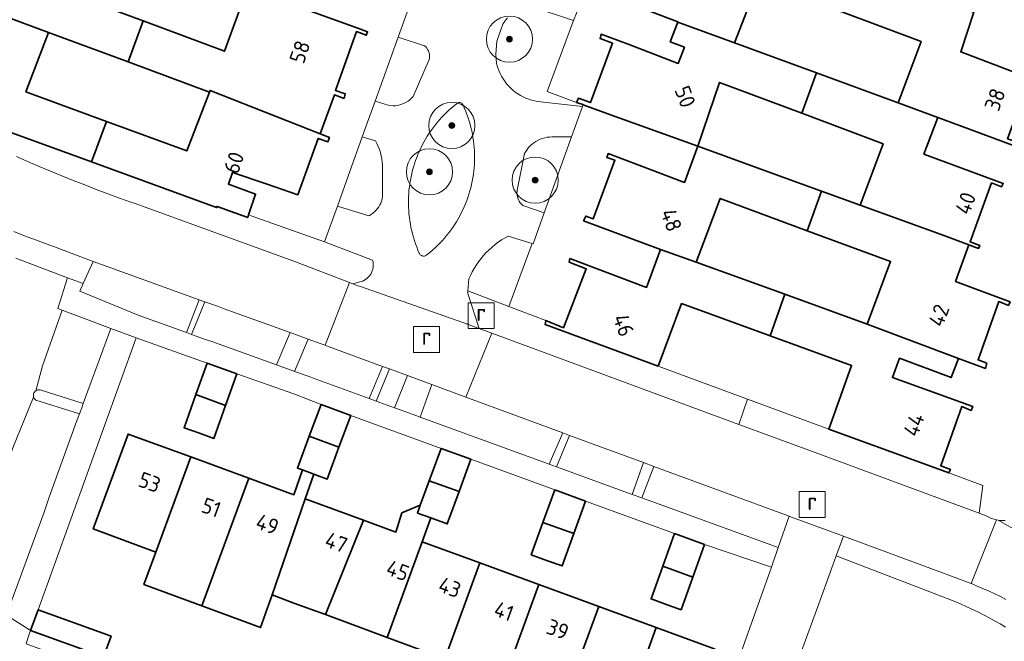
# Model space of a CAD drawing. Extents: x 154222 to 160093, y 456746 to 462495.
# Tile 254 of 256: x 158976 to 159062, y 461161 to 461215. Entities that reach past the tile are written whole.
import ezdxf
from ezdxf.enums import TextEntityAlignment as Align

# ---------------------------------------------------------------- set-up
doc = ezdxf.new("R2010")
doc.units = 0
doc.header["$LTSCALE"] = 0.75
doc.layers.get('0').update_dxf_attribs({"linetype": 'CONTINUOUS'})
for name, color, linetype, lineweight in [('B-XX-GR-BEPLANTING_CULTUUR_BODEMBEDEKKER-GV', 252, 'CONTINUOUS', 18), ('B-XX-GR-BEPLANTING_CULTUUR_HEESTERS-GV', 252, 'CONTINUOUS', 18), ('B-XX-GR-BEPLANTING_CULTUUR_ROOS-GV', 252, 'CONTINUOUS', 18), ('B-XX-GR-BOOM-S', 252, 'CONTINUOUS', 25), ('B-XX-GR-HAAG-GV', 252, 'CONTINUOUS', 13), ('B-XX-OG-BEBOUWING-GV', 6, 'CONTINUOUS', 35), ('B-XX-OG-BEBOUWING-T18', 1, 'CONTINUOUS', 18), ('B-XX-OG-TERREIN_CULTUURSCHEIDING-GV', 252, 'CONTINUOUS', 18), ('B-XX-OG-TERREIN_ERF-GV', 252, 'CONTINUOUS', 18), ('B-XX-RI-GWA_RIOOLPUT-S', 252, 'CONTINUOUS', 25), ('B-XX-VH-VERHARDING_BETONSTRAATSTEEN-GV', 252, 'CONTINUOUS', 18), ('B-XX-VH-VERHARDING_STRAATBAKSTEEN-GV', 252, 'CONTINUOUS', 18), ('B-XX-VH-VERHARDING_TEGEL-GV', 252, 'CONTINUOUS', 18)]:
    doc.layers.add(name, color=color, linetype=linetype, lineweight=lineweight)
doc.styles.add('NLCS-ISO', font='NLCS-ISO.ttf')
doc.styles.add('NLCS-ISO-M-T18', font='NLCS-ISO.ttf', dxfattribs={"height": 1.8})

# ---------------------------------------------------------------- blocks, each defined once
blk = doc.blocks.new('SRI-PUT_INSPECTIEPUT_RIOOLPUT-SO')
at = {"color": 0, "linetype": 'ByBlock', "lineweight": 18}
blk.add_lwpolyline([(-1.125, -1.125), (1.125, -1.125), (1.125, 1.125), (-1.125, 1.125)], close=True, dxfattribs=at)
at = {"color": 0, "linetype": 'ByBlock', "lineweight": 18, "style": 'NLCS-ISO'}
blk.add_text('r', height=1.5, dxfattribs=at).set_placement((0, 0.283), align=Align.MIDDLE_CENTER)
blk = doc.blocks.new('SGR-BOOM_01-SO')
at = {"linetype": 'ByBlock', "lineweight": 18}
h = blk.add_hatch(color=0, dxfattribs=at)
h.dxf.hatch_style = 1
edge = h.paths.add_edge_path()
edge.add_arc((0, 0), 0.25, 0, 360)
at = {"color": 0, "linetype": 'ByBlock', "lineweight": 18}
for radius in [2, 0.25]:
    blk.add_circle((0, 0), radius, dxfattribs=at)

msp = doc.modelspace()

# ---------------------------------------------------------------- linework, layer by layer
at = {"layer": 'B-XX-GR-BEPLANTING_CULTUUR_BODEMBEDEKKER-GV'}
msp.add_lwpolyline([(158983.495, 461159.378), (158977.17, 461161.668), (158976.982, 461161.177), (158976.78, 461160.5), (158986.193, 461157.067), (158986.67, 461158.224)], close=True, dxfattribs=at)
at = {"layer": 'B-XX-GR-BEPLANTING_CULTUUR_HEESTERS-GV'}
for points in [[(159011.323, 461212.389), (159009.027, 461213.125), (159007.036, 461207.591), (159008.179, 461207.231), (159008.591, 461207.177), (159008.788, 461207.19), (159008.982, 461207.219), (159009.174, 461207.264), (159009.362, 461207.325), (159009.544, 461207.4), (159009.719, 461207.49), (159009.887, 461207.594), (159010.045, 461207.711), (159010.194, 461207.84), (159010.331, 461207.981), (159011.725, 461211.207), (159011.739, 461211.277), (159011.754, 461211.415), (159011.752, 461211.553), (159011.735, 461211.689), (159011.702, 461211.823), (159011.653, 461211.953), (159011.59, 461212.075), (159011.514, 461212.19), (159011.424, 461212.295)], [(159014.41, 461207.459), (159014.359, 461207.465), (159014.308, 461207.464), (159014.257, 461207.454), (159014.209, 461207.437), (159014.164, 461207.412), (159014.123, 461207.381), (159014.11, 461207.369), (159013.88, 461207.186), (159013.655, 461206.996), (159013.435, 461206.801), (159013.221, 461206.599), (159013.012, 461206.392), (159012.809, 461206.179), (159012.612, 461205.961), (159012.421, 461205.737), (159012.236, 461205.509), (159012.057, 461205.275), (159011.885, 461205.037), (159011.719, 461204.794), (159011.56, 461204.546), (159011.408, 461204.295), (159011.262, 461204.039), (159011.124, 461203.779), (159010.993, 461203.516), (159010.869, 461203.249), (159010.752, 461202.979), (159010.643, 461202.706), (159010.541, 461202.431), (159010.446, 461202.152), (159010.359, 461201.871), (159010.28, 461201.588), (159010.209, 461201.302), (159010.146, 461201.015), (159010.09, 461200.726), (159010.042, 461200.436), (159010.002, 461200.145), (159009.97, 461199.852), (159009.946, 461199.559), (159009.93, 461199.265), (159009.922, 461198.971), (159009.922, 461198.677), (159009.929, 461198.383), (159009.945, 461198.089), (159009.969, 461197.796), (159010.001, 461197.504), (159010.041, 461197.213), (159010.089, 461196.922), (159010.144, 461196.633), (159010.208, 461196.346), (159010.279, 461196.061), (159010.358, 461195.777), (159010.444, 461195.497), (159010.539, 461195.218), (159010.64, 461194.942), (159010.75, 461194.669), (159010.866, 461194.399), (159010.886, 461194.355), (159010.917, 461194.307), (159010.954, 461194.263), (159010.996, 461194.225), (159011.044, 461194.194), (159011.095, 461194.17), (159011.15, 461194.152), (159011.206, 461194.143), (159011.263, 461194.142), (159011.32, 461194.148), (159011.375, 461194.163), (159011.428, 461194.185), (159011.477, 461194.214), (159011.521, 461194.249), (159011.537, 461194.265), (159011.561, 461194.284), (159011.789, 461194.468), (159012.011, 461194.658), (159012.229, 461194.855), (159012.441, 461195.057), (159012.647, 461195.265), (159012.847, 461195.479), (159013.042, 461195.698), (159013.231, 461195.922), (159013.413, 461196.151), (159013.589, 461196.385), (159013.759, 461196.624), (159013.922, 461196.868), (159014.078, 461197.115), (159014.228, 461197.367), (159014.37, 461197.623), (159014.506, 461197.883), (159014.634, 461198.146), (159014.755, 461198.413), (159014.869, 461198.683), (159014.975, 461198.956), (159015.074, 461199.232), (159015.166, 461199.51), (159015.249, 461199.791), (159015.326, 461200.074), (159015.394, 461200.359), (159015.454, 461200.645), (159015.507, 461200.933), (159015.552, 461201.223), (159015.588, 461201.514), (159015.617, 461201.805), (159015.638, 461202.097), (159015.651, 461202.39), (159015.656, 461202.683), (159015.653, 461202.976), (159015.642, 461203.269), (159015.623, 461203.561), (159015.595, 461203.853), (159015.56, 461204.144), (159015.518, 461204.433), (159015.467, 461204.722), (159015.408, 461205.009), (159015.341, 461205.294), (159015.267, 461205.578), (159015.185, 461205.859), (159015.096, 461206.138), (159014.998, 461206.414), (159014.894, 461206.688), (159014.782, 461206.959), (159014.662, 461207.226), (159014.644, 461207.274), (159014.619, 461207.319), (159014.587, 461207.359), (159014.549, 461207.394), (159014.506, 461207.423), (159014.46, 461207.445)], [(159007.068, 461204.144), (159005.918, 461204.481), (159003.762, 461198.487), (159006.501, 461197.635), (159006.535, 461197.652), (159006.696, 461197.749), (159006.848, 461197.858), (159006.99, 461197.981), (159007.121, 461198.114), (159007.24, 461198.259), (159007.347, 461198.413), (159007.44, 461198.576), (159007.519, 461198.746), (159007.583, 461198.922), (159007.632, 461199.103), (159007.665, 461199.288), (159007.683, 461199.474), (159007.684, 461199.662), (159007.669, 461201.877), (159007.664, 461202.026), (159007.644, 461202.303), (159007.608, 461202.578), (159007.556, 461202.85), (159007.489, 461203.12), (159007.406, 461203.384), (159007.308, 461203.644), (159007.195, 461203.897)], [(159020.639, 461195.225), (159018.559, 461195.871), (159018.296, 461195.725), (159018.002, 461195.545), (159017.716, 461195.352), (159017.44, 461195.145), (159017.173, 461194.926), (159016.917, 461194.695), (159016.672, 461194.452), (159016.439, 461194.198), (159016.217, 461193.933), (159016.008, 461193.659), (159015.812, 461193.375), (159015.629, 461193.082), (159015.46, 461192.782), (159015.306, 461192.473), (159015.165, 461192.158), (159015.086, 461191.131), (159018.622, 461189.776)], [(159046.362, 461179.136), (159039.319, 461181.741), (159038.566, 461179.544), (159045.186, 461177.1), (159059.406, 461171.85), (159059.725, 461174.252), (159056.767, 461175.332)], [(158971.856, 461164.831), (158971.578, 461164.874), (158971.396, 461164.848), (158971.17, 461164.734), (158970.914, 461164.54), (158969.366, 461160.167), (158985.027, 461154.243), (158986.193, 461157.067), (158976.78, 461160.5), (158976.982, 461161.177), (158977.17, 461161.668), (158975.073, 461163.007), (158975.342, 461163.742)]]:
    msp.add_lwpolyline(points, close=True, dxfattribs=at)
msp.add_lwpolyline([(158975.932, 461202.771), (158976.912, 461202.342), (158977.895, 461201.921), (158978.881, 461201.508), (158979.87, 461201.101), (158980.863, 461200.702), (158981.858, 461200.311), (158982.856, 461199.927), (158983.857, 461199.55), (158984.861, 461199.181), (158985.867, 461198.819), (158986.137, 461198.724), (159000, 461193.69), (159004.811, 461191.856), (159005.116, 461191.74), (159005.816, 461191.928), (159005.962, 461191.982), (159006.101, 461192.052), (159006.233, 461192.135), (159006.355, 461192.231), (159006.467, 461192.34), (159006.567, 461192.459), (159006.655, 461192.588), (159006.728, 461192.725), (159006.788, 461192.869), (159006.832, 461193.018), (159006.861, 461193.172), (159006.873, 461193.327), (159006.87, 461193.483), (159006.851, 461193.637), (159006.816, 461193.789), (159002.642, 461195.377), (158996.7, 461197.495), (158996.069, 461197.724), (158995.989, 461197.484), (158993.331, 461198.451), (158993.297, 461198.357), (158982.438, 461202.307), (158972.004, 461206.102)], dxfattribs=at)
at = {"layer": 'B-XX-GR-BEPLANTING_CULTUUR_ROOS-GV'}
msp.add_lwpolyline([(158986.32, 461187.05), (158984.129, 461187.86), (158981.735, 461181.35), (158981.605, 461180.996), (158981.406, 461180.457), (158981.16, 461179.793), (158978.785, 461173.229), (158978.34, 461171.926), (158975.342, 461163.742), (158975.073, 461163.007), (158977.17, 461161.668), (158977.814, 461163.455)], close=True, dxfattribs=at)
at = {"layer": 'B-XX-GR-HAAG-GV'}
msp.add_lwpolyline([(158983.495, 461159.378), (158977.17, 461161.668), (158976.982, 461161.177), (158976.78, 461160.5), (158986.193, 461157.067), (158986.67, 461158.224)], close=True, dxfattribs=at)
at = {"layer": 'B-XX-OG-BEBOUWING-GV'}
for points in [[(158973.811, 461225.557), (158971.777, 461226.283), (158971.67, 461225.951), (158973.369, 461225.343), (158971.515, 461220.286), (158969.789, 461220.864), (158969.674, 461220.56), (158971.699, 461219.833), (158976.386, 461218.151), (158975.227, 461214.851), (158978.726, 461213.543), (158985.628, 461210.98), (158986.937, 461214.539), (158980.086, 461217.093), (158981.999, 461222.592)], [(159048.584, 461219.046), (159037.942, 461222.901), (159036.694, 461219.666), (159029.922, 461222.115), (159029.768, 461221.817), (159030.867, 461221.405), (159029.031, 461216.444), (159027.895, 461216.889), (159027.79, 461216.541), (159030.162, 461215.641), (159033.275, 461214.459), (159033.27, 461214.446), (159038.193, 461212.637), (159040.273, 461218.012), (159047.26, 461215.404)], [(159058.952, 461215.29), (159048.584, 461219.046), (159047.26, 461215.404), (159054.36, 461212.754), (159052.381, 461207.427), (159055.816, 461206.177), (159057.69, 461205.48), (159062.536, 461203.677), (159062.691, 461204.026), (159061.87, 461204.32), (159063.675, 461209.277), (159064.515, 461208.954), (159064.62, 461209.253), (159057.8, 461211.854)], [(158970.521, 461216.638), (158968.509, 461217.402), (158968.382, 461217.034), (158970.096, 461216.426), (158968.266, 461211.462), (158966.716, 461212.065), (158966.566, 461211.765), (158968.466, 461211.065), (158973.113, 461209.352), (158972.004, 461206.102), (158982.438, 461202.307), (158983.734, 461205.83), (158976.763, 461208.394), (158978.726, 461213.543), (158975.227, 461214.851)], [(158999.651, 461216.039), (158995.943, 461217.313), (158993.979, 461211.913), (158986.937, 461214.539), (158985.628, 461210.98), (158992.671, 461208.364), (158992.729, 461208.514), (159002.28, 461204.742), (159003.507, 461208.142), (159004.338, 461207.82), (159004.444, 461208.218), (159003.587, 461208.518), (159005.426, 461213.618), (159006.271, 461213.297), (159006.375, 461213.596), (159005.529, 461213.904), (159000, 461215.919), (158999.653, 461216.045)], [(159038.193, 461212.637), (159033.27, 461214.446), (159032.614, 461212.729), (159033.847, 461212.257), (159033.312, 461210.856), (159028.968, 461212.516), (159026.642, 461213.405), (159026.537, 461213.005), (159027.615, 461212.618), (159025.704, 461207.453), (159024.659, 461207.827), (159024.504, 461207.478), (159025.039, 461207.285), (159025.067, 461207.275), (159027.539, 461206.38), (159035.008, 461203.674), (159036.891, 461209.202), (159044.032, 461206.529), (159045.304, 461210.026)], [(159052.381, 461207.427), (159045.304, 461210.026), (159044.032, 461206.529), (159051.078, 461203.892), (159049.098, 461198.566), (159049.097, 461198.563), (159056.416, 461195.908), (159058.521, 461195.124), (159059.354, 461194.814), (159059.457, 461195.063), (159058.617, 461195.386), (159060.474, 461200.486), (159061.333, 461200.141), (159061.487, 461200.44), (159056.493, 461202.295), (159054.618, 461202.991), (159055.816, 461206.177)], [(159002.28, 461204.742), (158992.729, 461208.514), (158992.671, 461208.364), (158990.707, 461203.265), (158983.734, 461205.83), (158982.438, 461202.307), (158993.297, 461198.357), (158993.331, 461198.451), (158995.989, 461197.484), (158996.069, 461197.724), (158996.675, 461199.527), (158994.317, 461200.39), (158994.658, 461201.403), (158997.666, 461200.373), (159000.322, 461199.464), (159002.084, 461204.351), (159002.939, 461204.054), (159003.07, 461204.431)], [(159042.063, 461201.117), (159035.008, 461203.674), (159033.861, 461200.537), (159027.241, 461203.035), (159027.136, 461202.686), (159027.827, 461202.452), (159025.928, 461197.363), (159025.31, 461197.607), (159025.105, 461197.21), (159031.774, 461194.712), (159034.861, 461193.616), (159036.944, 461199.141), (159044.505, 461196.345), (159045.728, 461199.787)], [(159049.098, 461198.566), (159045.728, 461199.787), (159044.505, 461196.345), (159051.729, 461193.673), (159049.698, 461188.247), (159049.693, 461188.233), (159057.61, 461185.271), (159059.952, 461184.395), (159060.058, 461184.844), (159059.312, 461185.134), (159061.095, 461190.198), (159061.934, 461189.872), (159062.088, 461190.171), (159060.076, 461190.918), (159057.358, 461191.928), (159058.521, 461195.124), (159056.416, 461195.908), (159049.097, 461198.563)], [(159034.861, 461193.616), (159031.774, 461194.712), (159030.575, 461191.425), (159023.905, 461193.924), (159023.851, 461193.625), (159025.344, 461193.053), (159023.366, 461187.925), (159021.824, 461188.549), (159021.769, 461188.199), (159031.577, 461184.604), (159033.607, 461190.03), (159041.271, 461187.239), (159042.548, 461190.834)], [(159049.698, 461188.247), (159042.548, 461190.834), (159041.271, 461187.239), (159048.344, 461184.663), (159046.362, 461179.136), (159056.767, 461175.332), (159056.921, 461175.63), (159056.078, 461175.946), (159057.888, 461181.088), (159058.697, 461180.76), (159058.852, 461181.109), (159051.882, 461183.611), (159052.508, 461185.279), (159056.987, 461183.604), (159057.61, 461185.271), (159049.693, 461188.233)], [(158995.053, 461183.944), (158992.473, 461184.862), (158991.504, 461182.139), (158994.07, 461181.183)], [(158994.07, 461181.183), (158991.504, 461182.139), (158990.476, 461179.25), (158991.809, 461178.775), (158993.058, 461178.332)], [(159004.923, 461180.32), (159002.348, 461181.274), (159001.326, 461178.517), (159003.902, 461177.562)], [(158991.053, 461176.721), (158985.619, 461178.712), (158982.601, 461170.479), (158988.021, 461168.477)], [(159003.902, 461177.562), (159001.326, 461178.517), (159000.305, 461175.76), (159000.746, 461175.596), (159001.724, 461175.233), (159002.881, 461174.806)], [(159015.334, 461176.519), (159012.755, 461177.463), (159011.729, 461174.657), (159014.308, 461173.713)], [(158996.092, 461174.874), (158991.053, 461176.721), (158988.021, 461168.477), (158986.984, 461165.66), (158992.025, 461163.798)], [(158996.092, 461174.874), (158992.025, 461163.798), (158997.112, 461161.919), (158998.095, 461164.755), (159000.979, 461173.083), (159001.724, 461175.233), (159000.746, 461175.596), (159000, 461173.442)], [(159014.308, 461173.713), (159011.729, 461174.657), (159010.953, 461172.537), (159010.703, 461171.853), (159011.861, 461171.428), (159013.282, 461170.909)], [(159025.277, 461172.891), (159022.605, 461173.857), (159021.589, 461171.047), (159024.26, 461170.08)], [(159006.02, 461171.236), (159000.979, 461173.083), (158998.095, 461164.755), (159000, 461164.051), (159002.726, 461163.044)], [(159010.953, 461172.537), (159009.355, 461171.872), (159008.838, 461170.204), (159006.02, 461171.236), (159002.726, 461163.044), (159008.087, 461161.064), (159011.112, 461169.37), (159011.861, 461171.428), (159010.703, 461171.853)], [(159024.26, 461170.08), (159021.589, 461171.047), (159020.573, 461168.239), (159021.992, 461167.724), (159023.245, 461167.273)], [(159035.601, 461169.136), (159032.996, 461170.073), (159031.978, 461167.242), (159034.583, 461166.305)], [(159016.121, 461167.535), (159011.112, 461169.37), (159008.087, 461161.064), (159013.077, 461159.221)], [(159021.239, 461165.66), (159016.121, 461167.535), (159013.077, 461159.221), (159018.2, 461157.329)], [(159034.583, 461166.305), (159031.978, 461167.242), (159030.96, 461164.413), (159032.126, 461163.992), (159033.565, 461163.476)], [(159026.42, 461163.761), (159021.239, 461165.66), (159018.2, 461157.329), (159023.352, 461155.426)], [(159031.391, 461161.939), (159026.42, 461163.761), (159023.352, 461155.426), (159022.488, 461153.08), (159027.549, 461151.211), (159028.392, 461153.564)], [(158984.139, 461161.165), (158977.814, 461163.455), (158977.17, 461161.668), (158983.495, 461159.378)], [(159036.523, 461160.059), (159031.391, 461161.939), (159028.392, 461153.564), (159033.597, 461151.642)]]:
    msp.add_lwpolyline(points, close=True, dxfattribs=at)
at = {"layer": 'B-XX-OG-TERREIN_CULTUURSCHEIDING-GV'}
msp.add_lwpolyline([(159018.514, 461214.798), (159018.367, 461214.624), (159018.233, 461214.44), (159018.112, 461214.247), (159017.594, 461212.793), (159017.497, 461211.668), (159017.57, 461210.845), (159017.599, 461210.728), (159017.675, 461210.475), (159017.765, 461210.228), (159017.87, 461209.986), (159017.99, 461209.751), (159018.124, 461209.524), (159018.271, 461209.306), (159018.431, 461209.097), (159018.604, 461208.898), (159018.789, 461208.709), (159018.984, 461208.533), (159019.19, 461208.368), (159019.405, 461208.216), (159019.63, 461208.078), (159019.862, 461207.953), (159020.101, 461207.843), (159020.347, 461207.748), (159020.598, 461207.668), (159020.853, 461207.602), (159021.112, 461207.553), (159025.014, 461207.126), (159025.067, 461207.275), (159025.039, 461207.285), (159024.504, 461207.478), (159021.938, 461208.408), (159024.219, 461214.572), (159020.477, 461215.835)], dxfattribs=at)
for points in [[(159024.059, 461204.474), (159022.405, 461204.479), (159022.364, 461204.479), (159022.156, 461204.47), (159021.949, 461204.445), (159021.745, 461204.404), (159021.544, 461204.348), (159021.349, 461204.276), (159021.159, 461204.19), (159020.977, 461204.089), (159020.802, 461203.975), (159020.638, 461203.847), (159020.483, 461203.708), (159020.339, 461203.557), (159020.208, 461203.395), (159020.089, 461203.224), (159019.984, 461203.044), (159019.346, 461199.852), (159019.336, 461199.772), (159019.33, 461199.62), (159019.34, 461199.468), (159019.366, 461199.318), (159019.408, 461199.171), (159019.464, 461199.03), (159019.536, 461198.895), (159019.62, 461198.768), (159019.718, 461198.651), (159019.828, 461198.545), (159021.692, 461197.892)], [(158983.707, 461193.26), (158982.583, 461193.684), (158981.738, 461191.774), (158981.435, 461191.091), (158986.499, 461189.015), (158990.685, 461187.511), (158991.781, 461190.358)], [(158993.36, 461189.79), (158992.262, 461190.185), (158991.116, 461187.356), (158992.325, 461186.922), (158992.882, 461186.722), (158998.482, 461184.709), (158999.674, 461187.52), (158993.957, 461189.575)], [(159002.371, 461186.529), (159001.232, 461186.949), (159000.044, 461184.148), (159001.308, 461183.688), (159001.757, 461183.524), (159006.53, 461181.785), (159007.688, 461184.569), (159003.609, 461186.073), (159003.234, 461186.211), (159002.81, 461186.367), (159002.71, 461186.404)], [(159009.842, 461183.775), (159008.268, 461184.356), (159007.124, 461181.569), (159008.724, 461180.986)], [(159012.499, 461182.795), (159011.939, 461183.001), (159010.941, 461180.179), (159022.125, 461176.103), (159023.309, 461178.81), (159014.896, 461181.912), (159012.874, 461182.657)], [(159030.312, 461176.229), (159023.888, 461178.597), (159022.758, 461175.873), (159029.326, 461173.48)], [(159042.921, 461171.58), (159031.195, 461175.903), (159030.158, 461173.177), (159041.98, 461168.869)]]:
    msp.add_lwpolyline(points, close=True, dxfattribs=at)
at = {"layer": 'B-XX-OG-TERREIN_ERF-GV'}
for points in [[(158988.934, 461219.966), (158981.999, 461222.592), (158980.086, 461217.093), (158986.937, 461214.539), (158993.979, 461211.913), (158995.943, 461217.313)], [(159047.26, 461215.404), (159040.273, 461218.012), (159038.193, 461212.637), (159045.304, 461210.026), (159052.381, 461207.427), (159054.36, 461212.754)], [(158985.628, 461210.98), (158978.726, 461213.543), (158976.763, 461208.394), (158983.734, 461205.83), (158990.707, 461203.265), (158992.671, 461208.364)], [(159044.032, 461206.529), (159036.891, 461209.202), (159035.008, 461203.674), (159042.063, 461201.117), (159045.728, 461199.787), (159049.098, 461198.566), (159051.078, 461203.892)], [(159027.539, 461206.38), (159025.067, 461207.275), (159025.014, 461207.126), (159024.059, 461204.474), (159021.692, 461197.892), (159020.723, 461195.199), (159020.639, 461195.225), (159018.622, 461189.776), (159021.824, 461188.549), (159023.366, 461187.925), (159025.344, 461193.053), (159023.851, 461193.625), (159023.905, 461193.924), (159030.575, 461191.425), (159031.774, 461194.712), (159025.105, 461197.21), (159025.31, 461197.607), (159025.928, 461197.363), (159027.827, 461202.452), (159027.136, 461202.686), (159027.241, 461203.035), (159033.861, 461200.537), (159035.008, 461203.674)], [(159044.505, 461196.345), (159036.944, 461199.141), (159034.861, 461193.616), (159042.548, 461190.834), (159049.698, 461188.247), (159051.729, 461193.673)], [(159041.271, 461187.239), (159033.607, 461190.03), (159031.577, 461184.604), (159039.319, 461181.741), (159046.362, 461179.136), (159048.344, 461184.663)], [(159012.755, 461177.463), (159004.923, 461180.32), (159003.902, 461177.562), (159002.881, 461174.806), (159001.724, 461175.233), (159000.979, 461173.083), (159006.02, 461171.236), (159008.838, 461170.204), (159009.355, 461171.872), (159010.953, 461172.537), (159011.729, 461174.657)]]:
    msp.add_lwpolyline(points, close=True, dxfattribs=at)
for points in [[(159025.272, 461217.161), (159024.219, 461214.572), (159021.938, 461208.408), (159024.504, 461207.478), (159024.659, 461207.827), (159025.704, 461207.453), (159027.615, 461212.618), (159026.537, 461213.005), (159026.642, 461213.405), (159028.968, 461212.516), (159033.312, 461210.856), (159033.847, 461212.257), (159032.614, 461212.729), (159033.27, 461214.446), (159033.275, 461214.459), (159030.162, 461215.641)], [(159000, 461215.919), (159005.529, 461213.904), (159006.375, 461213.596), (159006.271, 461213.297), (159005.426, 461213.618), (159003.587, 461208.518), (159004.444, 461208.218), (159004.338, 461207.82), (159003.507, 461208.142), (159002.28, 461204.742), (159003.07, 461204.431), (159002.939, 461204.054), (159002.084, 461204.351), (159000.322, 461199.464), (158997.666, 461200.373), (158994.658, 461201.403), (158994.317, 461200.39), (158996.675, 461199.527), (158996.069, 461197.724), (158996.7, 461197.495), (159002.642, 461195.377), (159003.762, 461198.487), (159005.918, 461204.481), (159007.036, 461207.591), (159009.027, 461213.125), (159010.231, 461216.471)], [(159058.952, 461215.29), (159057.8, 461211.854), (159064.62, 461209.253)], [(159062.536, 461203.677), (159057.69, 461205.48), (159055.816, 461206.177), (159054.618, 461202.991), (159056.493, 461202.295), (159061.487, 461200.44), (159061.333, 461200.141), (159060.474, 461200.486), (159058.617, 461195.386), (159059.457, 461195.063), (159059.354, 461194.814), (159058.521, 461195.124), (159057.358, 461191.928), (159060.076, 461190.918), (159062.088, 461190.171)], [(159061.934, 461189.872), (159061.095, 461190.198), (159059.312, 461185.134), (159060.058, 461184.844), (159059.952, 461184.395), (159057.61, 461185.271), (159056.987, 461183.604), (159052.508, 461185.279), (159051.882, 461183.611), (159058.852, 461181.109), (159058.697, 461180.76), (159057.888, 461181.088), (159056.078, 461175.946), (159056.921, 461175.63), (159056.767, 461175.332), (159059.725, 461174.252), (159059.406, 461171.85), (159059.781, 461171.712), (159059.938, 461171.654), (159060.476, 461171.385), (159060.901, 461171.278), (159061.06, 461171.238), (159061.208, 461171.222), (159061.357, 461171.213), (159061.506, 461171.213), (159061.655, 461171.22)], [(159013.077, 461159.221), (159008.087, 461161.064), (159002.726, 461163.044), (159000, 461164.051), (158998.095, 461164.755), (158997.112, 461161.919), (158992.025, 461163.798), (158986.984, 461165.66), (158988.021, 461168.477), (158982.601, 461170.479), (158985.619, 461178.712), (158991.053, 461176.721), (158996.092, 461174.874), (159000, 461173.442), (159000.746, 461175.596), (159000.305, 461175.76), (159001.326, 461178.517), (159002.348, 461181.274), (159000, 461182.187), (158995.053, 461183.944), (158994.07, 461181.183), (158993.058, 461178.332), (158991.809, 461178.775), (158990.476, 461179.25), (158991.504, 461182.139), (158992.473, 461184.862), (158986.32, 461187.05), (158977.814, 461163.455), (158984.139, 461161.165), (158983.495, 461159.378)], [(159032.235, 461141.489), (159041.387, 461167.163), (159035.601, 461169.136), (159034.583, 461166.305), (159033.565, 461163.476), (159032.126, 461163.992), (159030.96, 461164.413), (159031.978, 461167.242), (159032.996, 461170.073), (159025.277, 461172.891), (159024.26, 461170.08), (159023.245, 461167.273), (159021.992, 461167.724), (159020.573, 461168.239), (159021.589, 461171.047), (159022.605, 461173.857), (159015.334, 461176.519), (159014.308, 461173.713), (159013.282, 461170.909), (159011.861, 461171.428), (159011.112, 461169.37), (159016.121, 461167.535), (159021.239, 461165.66), (159026.42, 461163.761), (159031.391, 461161.939), (159036.523, 461160.059)], [(159061.698, 461161.973), (159061.222, 461162.249), (159060.741, 461162.519), (159060.257, 461162.782), (159059.768, 461163.037), (159059.277, 461163.286), (159058.781, 461163.527), (159058.282, 461163.761), (159057.78, 461163.987), (159057.389, 461164.158), (159047.016, 461168.143), (159045.618, 461164.308), (159043.805, 461159.33)]]:
    msp.add_lwpolyline(points, dxfattribs=at)
at = {"layer": 'B-XX-VH-VERHARDING_BETONSTRAATSTEEN-GV'}
for points in [[(158975.707, 461196.27), (158976.643, 461195.907), (158977.582, 461195.552), (158978.523, 461195.203), (158979.246, 461194.942), (158982.583, 461193.684), (158983.707, 461193.26), (158991.781, 461190.358), (158992.262, 461190.185), (158993.36, 461189.79), (158993.957, 461189.575), (158999.674, 461187.52), (159000, 461187.403), (159001.232, 461186.949), (159002.371, 461186.529), (159002.71, 461186.404), (159004.811, 461191.856), (159000, 461193.69), (158986.137, 461198.724), (158985.867, 461198.819), (158984.861, 461199.181), (158983.857, 461199.55), (158982.856, 461199.927), (158981.858, 461200.311), (158980.863, 461200.702), (158979.87, 461201.101), (158978.881, 461201.508), (158977.895, 461201.921), (158976.912, 461202.342), (158975.932, 461202.771)], [(159043.805, 461159.33), (159045.618, 461164.308), (159047.016, 461168.143), (159047.636, 461169.843), (159043.144, 461171.498), (159042.921, 461171.58), (159041.98, 461168.869), (159041.387, 461167.163), (159032.235, 461141.489)], [(159070.376, 461165.941), (159061.06, 461171.238), (159060.901, 461171.278), (159058.723, 461165.736), (159058.801, 461165.705), (159059.295, 461165.5), (159059.786, 461165.287), (159060.274, 461165.067), (159060.759, 461164.839), (159061.24, 461164.605), (159061.717, 461164.363)]]:
    msp.add_lwpolyline(points, dxfattribs=at)
for points in [[(159005.116, 461191.74), (159004.811, 461191.856), (159002.71, 461186.404), (159002.81, 461186.367), (159003.234, 461186.211), (159003.609, 461186.073), (159007.688, 461184.569), (159008.268, 461184.356), (159009.842, 461183.775), (159010.309, 461183.603), (159011.633, 461183.114), (159011.939, 461183.001), (159012.499, 461182.795), (159012.874, 461182.657), (159014.896, 461181.912), (159017.144, 461187.452), (159016.048, 461187.857), (159015.015, 461188.238), (159014.972, 461188.254), (159014.639, 461188.371), (159005.669, 461191.529), (159005.548, 461191.575), (159005.175, 461191.717)], [(159018.622, 461189.776), (159015.086, 461191.131), (159015.068, 461190.891), (159016.048, 461187.857), (159017.144, 461187.452), (159017.689, 461187.251), (159038.566, 461179.544), (159039.319, 461181.741), (159031.577, 461184.604), (159021.769, 461188.199), (159021.824, 461188.549)], [(159017.689, 461187.251), (159017.144, 461187.452), (159014.896, 461181.912), (159023.309, 461178.81), (159023.888, 461178.597), (159030.312, 461176.229), (159031.195, 461175.903), (159042.921, 461171.58), (159043.144, 461171.498), (159047.636, 461169.843), (159057.56, 461166.184), (159057.611, 461166.165), (159057.773, 461166.105), (159057.934, 461166.045), (159058.303, 461165.903), (159058.723, 461165.736), (159060.901, 461171.278), (159060.476, 461171.385), (159059.938, 461171.654), (159059.781, 461171.712), (159059.406, 461171.85), (159045.186, 461177.1), (159038.566, 461179.544)], [(159010.309, 461183.603), (159009.842, 461183.775), (159008.724, 461180.986), (159009.279, 461180.784), (159010.558, 461180.318), (159010.941, 461180.179), (159011.939, 461183.001), (159011.633, 461183.114)], [(158977.966, 461182.552), (158977.876, 461182.555), (158977.788, 461182.542), (158977.703, 461182.514), (158977.625, 461182.471), (158977.556, 461182.415), (158977.498, 461182.347), (158977.453, 461182.27), (158977.422, 461182.187), (158977.407, 461182.099), (158977.407, 461182.01), (158977.424, 461181.922), (158977.455, 461181.839), (158977.502, 461181.762), (158977.561, 461181.695), (158977.631, 461181.64), (158981.406, 461180.457), (158981.605, 461180.996), (158981.735, 461181.35), (158977.989, 461182.548)]]:
    msp.add_lwpolyline(points, close=True, dxfattribs=at)
at = {"layer": 'B-XX-VH-VERHARDING_STRAATBAKSTEEN-GV'}
msp.add_lwpolyline([(158975.684, 461177.655), (158977.424, 461181.922), (158977.407, 461182.01), (158977.407, 461182.099), (158977.422, 461182.187), (158977.453, 461182.27), (158977.498, 461182.347), (158977.556, 461182.415), (158977.625, 461182.471), (158978.208, 461184.626), (158979.907, 461189.445), (158979.518, 461189.591), (158980.358, 461192.245), (158975.897, 461193.977)], dxfattribs=at)
for points in [[(158984.129, 461187.86), (158979.907, 461189.445), (158978.208, 461184.626), (158977.625, 461182.471), (158977.703, 461182.514), (158977.788, 461182.542), (158977.876, 461182.555), (158977.966, 461182.552), (158977.989, 461182.548), (158981.735, 461181.35)], [(158977.455, 461181.839), (158977.424, 461181.922), (158975.684, 461177.655), (158974.413, 461174.203), (158970.914, 461164.54), (158971.17, 461164.734), (158971.396, 461164.848), (158971.578, 461164.874), (158971.856, 461164.831), (158975.342, 461163.742), (158978.34, 461171.926), (158978.785, 461173.229), (158981.16, 461179.793), (158981.406, 461180.457), (158977.631, 461181.64), (158977.561, 461181.695), (158977.502, 461181.762)]]:
    msp.add_lwpolyline(points, close=True, dxfattribs=at)
at = {"layer": 'B-XX-VH-VERHARDING_TEGEL-GV'}
for points in [[(159020.477, 461215.835), (159024.219, 461214.572), (159025.272, 461217.161)], [(159010.231, 461216.471), (159009.027, 461213.125), (159011.323, 461212.389), (159011.424, 461212.295), (159011.514, 461212.19), (159011.59, 461212.075), (159011.653, 461211.953), (159011.702, 461211.823), (159011.735, 461211.689), (159011.752, 461211.553), (159011.754, 461211.415), (159011.739, 461211.277), (159011.725, 461211.207), (159010.331, 461207.981), (159010.194, 461207.84), (159010.045, 461207.711), (159009.887, 461207.594), (159009.719, 461207.49), (159009.544, 461207.4), (159009.362, 461207.325), (159009.174, 461207.264), (159008.982, 461207.219), (159008.788, 461207.19), (159008.591, 461207.177), (159008.179, 461207.231), (159007.036, 461207.591), (159005.918, 461204.481), (159007.068, 461204.144), (159007.195, 461203.897), (159007.308, 461203.644), (159007.406, 461203.384), (159007.489, 461203.12), (159007.556, 461202.85), (159007.608, 461202.578), (159007.644, 461202.303), (159007.664, 461202.026), (159007.669, 461201.877), (159007.684, 461199.662), (159007.683, 461199.474), (159007.665, 461199.288), (159007.632, 461199.103), (159007.583, 461198.922), (159007.519, 461198.746), (159007.44, 461198.576), (159007.347, 461198.413), (159007.24, 461198.259), (159007.121, 461198.114), (159006.99, 461197.981), (159006.848, 461197.858), (159006.696, 461197.749), (159006.535, 461197.652), (159006.501, 461197.635), (159003.762, 461198.487), (159002.642, 461195.377), (159006.816, 461193.789), (159006.851, 461193.637), (159006.87, 461193.483), (159006.873, 461193.327), (159006.861, 461193.172), (159006.832, 461193.018), (159006.788, 461192.869), (159006.728, 461192.725), (159006.655, 461192.588), (159006.567, 461192.459), (159006.467, 461192.34), (159006.355, 461192.231), (159006.233, 461192.135), (159006.101, 461192.052), (159005.962, 461191.982), (159005.816, 461191.928), (159005.116, 461191.74), (159005.175, 461191.717), (159005.548, 461191.575), (159005.669, 461191.529), (159014.639, 461188.371), (159014.972, 461188.254), (159015.015, 461188.238), (159016.048, 461187.857), (159015.068, 461190.891), (159015.086, 461191.131), (159015.165, 461192.158), (159015.306, 461192.473), (159015.46, 461192.782), (159015.629, 461193.082), (159015.812, 461193.375), (159016.008, 461193.659), (159016.217, 461193.933), (159016.439, 461194.198), (159016.672, 461194.452), (159016.917, 461194.695), (159017.173, 461194.926), (159017.44, 461195.145), (159017.716, 461195.352), (159018.002, 461195.545), (159018.296, 461195.725), (159018.559, 461195.871), (159020.639, 461195.225), (159020.723, 461195.199), (159021.692, 461197.892), (159019.828, 461198.545), (159019.718, 461198.651), (159019.62, 461198.768), (159019.536, 461198.895), (159019.464, 461199.03), (159019.408, 461199.171), (159019.366, 461199.318), (159019.34, 461199.468), (159019.33, 461199.62), (159019.336, 461199.772), (159019.346, 461199.852), (159019.984, 461203.044), (159020.089, 461203.224), (159020.208, 461203.395), (159020.339, 461203.557), (159020.483, 461203.708), (159020.638, 461203.847), (159020.802, 461203.975), (159020.977, 461204.089), (159021.159, 461204.19), (159021.349, 461204.276), (159021.544, 461204.348), (159021.745, 461204.404), (159021.949, 461204.445), (159022.156, 461204.47), (159022.364, 461204.479), (159022.405, 461204.479), (159024.059, 461204.474), (159025.014, 461207.126), (159021.112, 461207.553), (159020.853, 461207.602), (159020.598, 461207.668), (159020.347, 461207.748), (159020.101, 461207.843), (159019.862, 461207.953), (159019.63, 461208.078), (159019.405, 461208.216), (159019.19, 461208.368), (159018.984, 461208.533), (159018.789, 461208.709), (159018.604, 461208.898), (159018.431, 461209.097), (159018.271, 461209.306), (159018.124, 461209.524), (159017.99, 461209.751), (159017.87, 461209.986), (159017.765, 461210.228), (159017.675, 461210.475), (159017.599, 461210.728), (159017.57, 461210.845), (159017.497, 461211.668), (159017.594, 461212.793), (159018.112, 461214.247), (159018.233, 461214.44), (159018.367, 461214.624), (159018.514, 461214.798)], [(158975.897, 461193.977), (158980.358, 461192.245), (158981.738, 461191.774), (158982.583, 461193.684), (158979.246, 461194.942), (158978.523, 461195.203), (158977.582, 461195.552), (158976.643, 461195.907), (158975.707, 461196.27)], [(159061.655, 461171.22), (159061.506, 461171.213), (159061.357, 461171.213), (159061.208, 461171.222), (159061.06, 461171.238), (159070.376, 461165.941)], [(159061.717, 461164.363), (159061.24, 461164.605), (159060.759, 461164.839), (159060.274, 461165.067), (159059.786, 461165.287), (159059.295, 461165.5), (159058.801, 461165.705), (159058.723, 461165.736), (159058.303, 461165.903), (159057.934, 461166.045), (159057.773, 461166.105), (159057.611, 461166.165), (159057.56, 461166.184), (159047.636, 461169.843), (159047.016, 461168.143), (159057.389, 461164.158), (159057.78, 461163.987), (159058.282, 461163.761), (159058.781, 461163.527), (159059.277, 461163.286), (159059.768, 461163.037), (159060.257, 461162.782), (159060.741, 461162.519), (159061.222, 461162.249), (159061.698, 461161.973)]]:
    msp.add_lwpolyline(points, dxfattribs=at)
for points in [[(159014.308, 461207.464), (159014.359, 461207.465), (159014.41, 461207.459), (159014.46, 461207.445), (159014.506, 461207.423), (159014.549, 461207.394), (159014.587, 461207.359), (159014.619, 461207.319), (159014.644, 461207.274), (159014.662, 461207.226), (159014.782, 461206.959), (159014.894, 461206.688), (159014.998, 461206.414), (159015.096, 461206.138), (159015.185, 461205.859), (159015.267, 461205.578), (159015.341, 461205.294), (159015.408, 461205.009), (159015.467, 461204.722), (159015.518, 461204.433), (159015.56, 461204.144), (159015.595, 461203.853), (159015.623, 461203.561), (159015.642, 461203.269), (159015.653, 461202.976), (159015.656, 461202.683), (159015.651, 461202.39), (159015.638, 461202.097), (159015.617, 461201.805), (159015.588, 461201.514), (159015.552, 461201.223), (159015.507, 461200.933), (159015.454, 461200.645), (159015.394, 461200.359), (159015.326, 461200.074), (159015.249, 461199.791), (159015.166, 461199.51), (159015.074, 461199.232), (159014.975, 461198.956), (159014.869, 461198.683), (159014.755, 461198.413), (159014.634, 461198.146), (159014.506, 461197.883), (159014.37, 461197.623), (159014.228, 461197.367), (159014.078, 461197.115), (159013.922, 461196.868), (159013.759, 461196.624), (159013.589, 461196.385), (159013.413, 461196.151), (159013.231, 461195.922), (159013.042, 461195.698), (159012.847, 461195.479), (159012.647, 461195.265), (159012.441, 461195.057), (159012.229, 461194.855), (159012.011, 461194.658), (159011.789, 461194.468), (159011.561, 461194.284), (159011.537, 461194.265), (159011.521, 461194.249), (159011.477, 461194.214), (159011.428, 461194.185), (159011.375, 461194.163), (159011.32, 461194.148), (159011.263, 461194.142), (159011.206, 461194.143), (159011.15, 461194.152), (159011.095, 461194.17), (159011.044, 461194.194), (159010.996, 461194.225), (159010.954, 461194.263), (159010.917, 461194.307), (159010.886, 461194.355), (159010.866, 461194.399), (159010.75, 461194.669), (159010.64, 461194.942), (159010.539, 461195.218), (159010.444, 461195.497), (159010.358, 461195.777), (159010.279, 461196.061), (159010.208, 461196.346), (159010.144, 461196.633), (159010.089, 461196.922), (159010.041, 461197.213), (159010.001, 461197.504), (159009.969, 461197.796), (159009.945, 461198.089), (159009.929, 461198.383), (159009.922, 461198.677), (159009.922, 461198.971), (159009.93, 461199.265), (159009.946, 461199.559), (159009.97, 461199.852), (159010.002, 461200.145), (159010.042, 461200.436), (159010.09, 461200.726), (159010.146, 461201.015), (159010.209, 461201.302), (159010.28, 461201.588), (159010.359, 461201.871), (159010.446, 461202.152), (159010.541, 461202.431), (159010.643, 461202.706), (159010.752, 461202.979), (159010.869, 461203.249), (159010.993, 461203.516), (159011.124, 461203.779), (159011.262, 461204.039), (159011.408, 461204.295), (159011.56, 461204.546), (159011.719, 461204.794), (159011.885, 461205.037), (159012.057, 461205.275), (159012.236, 461205.509), (159012.421, 461205.737), (159012.612, 461205.961), (159012.809, 461206.179), (159013.012, 461206.392), (159013.221, 461206.599), (159013.435, 461206.801), (159013.655, 461206.996), (159013.88, 461207.186), (159014.11, 461207.369), (159014.123, 461207.381), (159014.164, 461207.412), (159014.209, 461207.437), (159014.257, 461207.454)], [(158981.738, 461191.774), (158980.358, 461192.245), (158979.518, 461189.591), (158979.907, 461189.445), (158984.129, 461187.86), (158986.32, 461187.05), (158992.473, 461184.862), (158995.053, 461183.944), (159000, 461182.187), (159002.348, 461181.274), (159004.923, 461180.32), (159012.755, 461177.463), (159015.334, 461176.519), (159022.605, 461173.857), (159025.277, 461172.891), (159032.996, 461170.073), (159035.601, 461169.136), (159041.387, 461167.163), (159041.98, 461168.869), (159030.158, 461173.177), (159029.326, 461173.48), (159022.758, 461175.873), (159022.125, 461176.103), (159010.941, 461180.179), (159010.558, 461180.318), (159009.279, 461180.784), (159008.724, 461180.986), (159007.124, 461181.569), (159006.53, 461181.785), (159001.757, 461183.524), (159001.308, 461183.688), (159000.044, 461184.148), (159000, 461184.164), (158998.482, 461184.709), (158992.882, 461186.722), (158992.325, 461186.922), (158991.116, 461187.356), (158990.685, 461187.511), (158986.499, 461189.015), (158981.435, 461191.091)], [(158992.262, 461190.185), (158991.781, 461190.358), (158990.685, 461187.511), (158991.116, 461187.356)], [(159000, 461187.403), (158999.674, 461187.52), (158998.482, 461184.709), (159000, 461184.164), (159000.044, 461184.148), (159001.232, 461186.949)], [(159008.268, 461184.356), (159007.688, 461184.569), (159006.53, 461181.785), (159007.124, 461181.569)], [(159023.888, 461178.597), (159023.309, 461178.81), (159022.125, 461176.103), (159022.758, 461175.873)], [(159031.195, 461175.903), (159030.312, 461176.229), (159029.326, 461173.48), (159030.158, 461173.177)]]:
    msp.add_lwpolyline(points, close=True, dxfattribs=at)

# ---------------------------------------------------------------- block references
at = {"layer": 'B-XX-GR-BOOM-S'}
for p in [(159018.679, 461212.96), (159013.684, 461205.467), (159011.744, 461201.453), (159020.913, 461200.735)]:
    msp.add_blockref('SGR-BOOM_01-SO', p, dxfattribs=at)
at = {"layer": 'B-XX-RI-GWA_RIOOLPUT-S'}
for p in [(159016.229, 461188.979), (159011.496, 461186.908), (159044.928, 461172.593)]:
    msp.add_blockref('SRI-PUT_INSPECTIEPUT_RIOOLPUT-SO', p, dxfattribs=at)

# ---------------------------------------------------------------- texts
at = {"layer": 'B-XX-OG-BEBOUWING-T18', "style": 'NLCS-ISO-M-T18'}
for s, rotation, p in [('58', 71.1, (159000.51, 461211.858)), ('50', 290.5, (159033.914, 461207.967)), ('38', 70, (159060.77, 461207.724)), ('60', 71.1, (158994.796, 461202.253)), ('40', 70, (159058.219, 461198.727)), ('48', 290.5, (159032.715, 461197.268)), ('42', 70, (159055.91, 461189)), ('46', 290.5, (159028.581, 461188.149)), ('44', 70, (159053.741, 461179.516)), ('53', 339.9, (158987.486, 461174.531)), ('51', 339.9, (158992.837, 461172.342)), ('49', 339.9, (158997.696, 461170.883)), ('47', 339.9, (159003.668, 461169.303)), ('45', 339.9, (159009, 461166.871)), ('43', 339.9, (159013.51, 461165.412)), ('41', 339.9, (159018.203, 461163.345)), ('39', 339.9, (159022.87, 461161.764))]:
    msp.add_text(s, height=1.35, rotation=rotation, dxfattribs=at).set_placement(p, align=Align.MIDDLE_CENTER)

doc.saveas('drawing.dxf')
